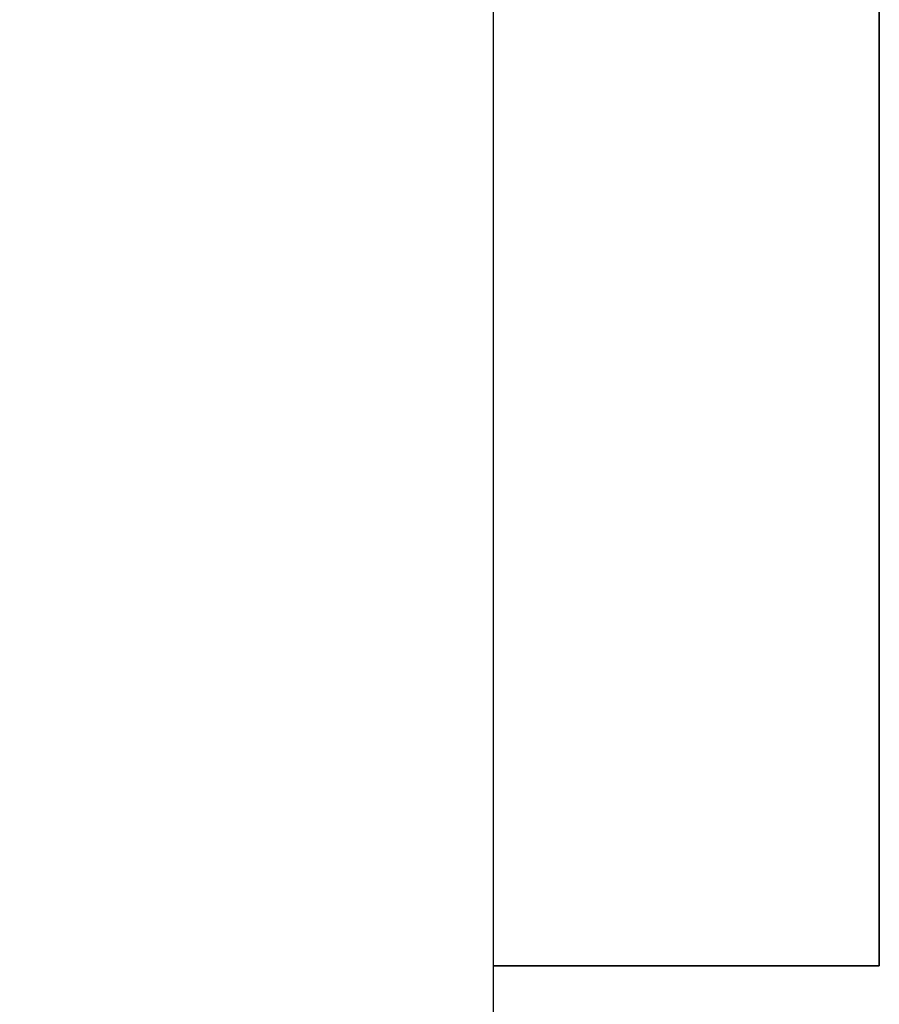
# Model space of a CAD drawing. Header units: millimetres. Extents: x -429 to 420, y -314 to 480.
# Tile 119 of 143: x 261 to 268, y 129 to 137. Entities that reach past the tile are written whole.
import ezdxf

# ---------------------------------------------------------------- set-up
doc = ezdxf.new("R2010")
doc.units = ezdxf.units.MM
doc.header["$MEASUREMENT"] = 0
doc.layers.add('Layer 1', color=7, linetype='Continuous')

msp = doc.modelspace()

# ---------------------------------------------------------------- linework, layer by layer
at = {"layer": 'Layer 1', "color": 114}
msp.add_lwpolyline([(265.0129, 129.5661), (268.0127, 129.5661), (268.0127, 144.5661), (265.0129, 144.5661), (265.0129, 129.5661)], close=True, dxfattribs=at)
at = {"layer": 'Layer 1', "color": 7, "lineweight": 25}
msp.add_open_spline([(265.0128, 156.5663), (265.0128, 156.5663), (253.0129, 156.5663), (253.0129, 156.5663), (253.0129, 156.5663), (253.0129, 156.5663), (253.0129, 159.5661), (253.0129, 159.5661), (253.0129, 159.5661), (253.0129, 159.5661), (238.0129, 159.5661), (238.0129, 159.5661), (238.0129, 159.5661), (238.0129, 159.5661), (238.0129, 156.5663), (238.0129, 156.5663), (238.0129, 156.5663), (238.0129, 156.5663), (226.013, 156.5663), (226.013, 156.5663), (226.013, 156.5663), (226.013, 156.5663), (226.013, 144.5661), (226.013, 144.5661), (226.013, 144.5661), (226.013, 144.5661), (223.0129, 144.5661), (223.0129, 144.5661), (223.0129, 144.5661), (223.0129, 144.5661), (223.0129, 129.5661), (223.0129, 129.5661), (223.0129, 129.5661), (223.0129, 129.5661), (226.013, 129.5661), (226.013, 129.5661), (226.013, 129.5661), (226.013, 129.5661), (226.013, 117.5662), (226.013, 117.5662), (226.013, 117.5662), (226.013, 117.5662), (238.0129, 117.5662), (238.0129, 117.5662), (238.0129, 117.5662), (238.0129, 117.5662), (238.0129, 114.5663), (238.0129, 114.5663), (238.0129, 114.5663), (238.0129, 114.5663), (253.0129, 114.5663), (253.0129, 114.5663), (253.0129, 114.5663), (253.0129, 114.5663), (253.0129, 117.5662), (253.0129, 117.5662), (253.0129, 117.5662), (253.0129, 117.5662), (265.0128, 117.5662), (265.0128, 117.5662), (265.0128, 117.5662), (265.0128, 117.5662), (265.0128, 129.5661), (265.0128, 129.5661), (265.0128, 129.5661), (265.0128, 129.5661), (268.013, 129.5661), (268.013, 129.5661), (268.013, 129.5661), (268.013, 129.5661), (268.013, 144.5661), (268.013, 144.5661), (268.013, 144.5661), (268.013, 144.5661), (265.0128, 144.5661), (265.0128, 144.5661), (265.0128, 144.5661), (265.0128, 144.5661), (265.0128, 156.5663), (265.0128, 156.5663)], degree=3, knots=[0, 0, 0, 0, 0.047619, 0.047619, 0.047619, 0.047619, 0.095238, 0.095238, 0.095238, 0.095238, 0.142857, 0.142857, 0.142857, 0.142857, 0.190476, 0.190476, 0.190476, 0.190476, 0.238095, 0.238095, 0.238095, 0.238095, 0.285714, 0.285714, 0.285714, 0.285714, 0.333333, 0.333333, 0.333333, 0.333333, 0.380952, 0.380952, 0.380952, 0.380952, 0.428571, 0.428571, 0.428571, 0.428571, 0.47619, 0.47619, 0.47619, 0.47619, 0.52381, 0.52381, 0.52381, 0.52381, 0.571429, 0.571429, 0.571429, 0.571429, 0.619048, 0.619048, 0.619048, 0.619048, 0.666667, 0.666667, 0.666667, 0.666667, 0.714286, 0.714286, 0.714286, 0.714286, 0.761905, 0.761905, 0.761905, 0.761905, 0.809524, 0.809524, 0.809524, 0.809524, 0.857143, 0.857143, 0.857143, 0.857143, 0.904762, 0.904762, 0.904762, 0.904762, 1, 1, 1, 1], dxfattribs=at)

doc.saveas('drawing.dxf')
